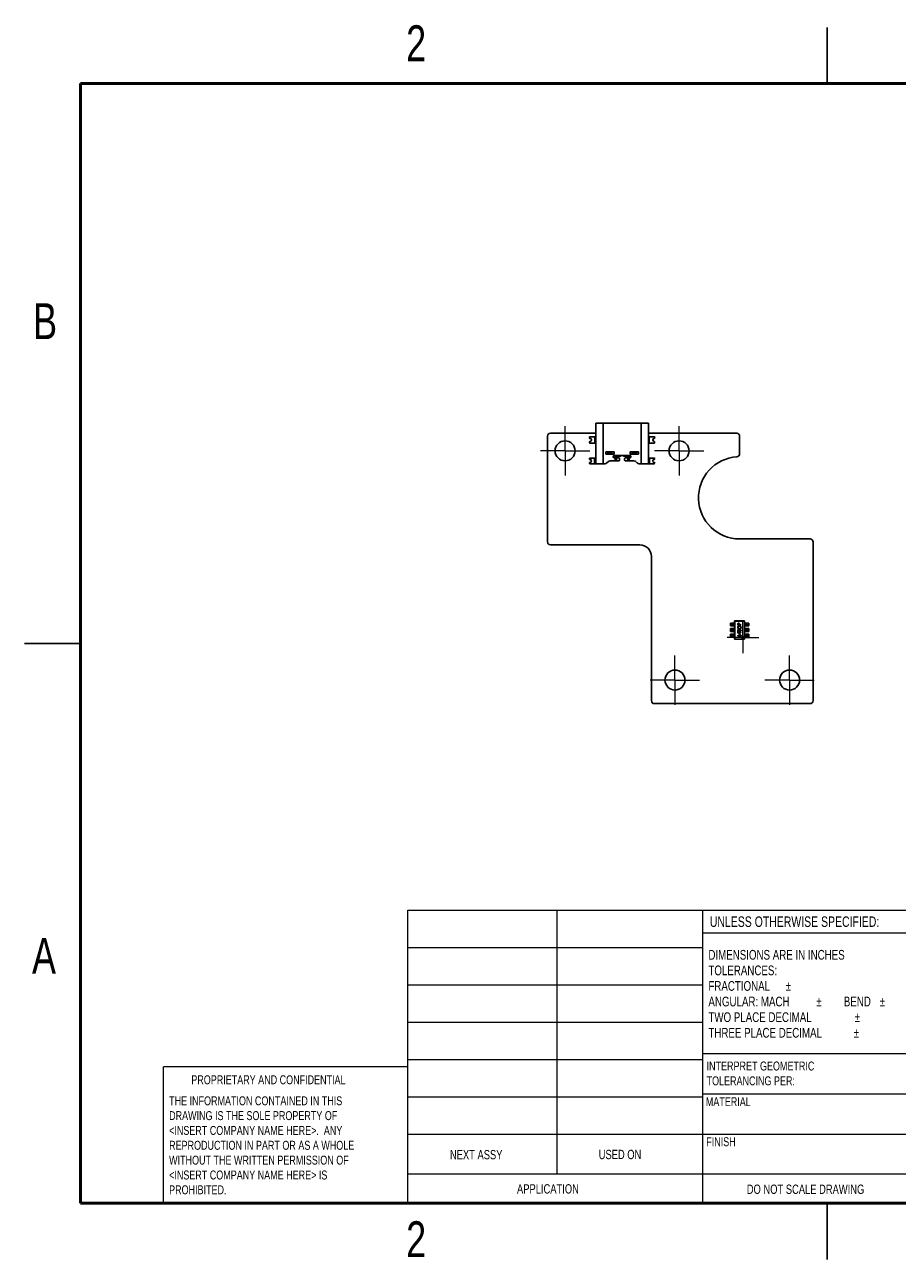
# Model space of a CAD drawing. Header units: millimetres. Extents: x 3 to 276, y 3 to 213.
# Tile 1 of 5: x 3 to 152, y 3 to 213. Entities that reach past the tile are written whole.
import ezdxf

# ---------------------------------------------------------------- set-up
doc = ezdxf.new("R2010")
doc.units = ezdxf.units.MM
doc.styles.add('SLDTEXTSTYLE0', font='TXT', dxfattribs={"width": 0.75})

# ---------------------------------------------------------------- blocks, each defined once
blk = doc.blocks.new('SW_NOTE_0')
at = {"color": 0, "linetype": 'Continuous', "lineweight": 0, "char_height": 1.524, "attachment_point": 1, "style": 'SLDTEXTSTYLE0'}
for s, insert in [('INTERPRET GEOMETRIC', (0, 1.96)), ('TOLERANCING PER:', (0, -0.56))]:
    blk.add_mtext(s, dxfattribs=dict(at, insert=insert))
blk = doc.blocks.new('SW_NOTE_0_1')
at = {"color": 0, "linetype": 'Continuous', "lineweight": 0, "char_height": 1.651, "attachment_point": 1, "style": 'SLDTEXTSTYLE0'}
for s, insert in [('DIMENSIONS ARE IN INCHES', (0, 2.13)), ('TOLERANCES:', (0, -0.52)), ('FRACTIONAL', (0, -3.17)), ('%%p', (13.15, -3.17)), ('ANGULAR: MACH', (0, -5.82)), ('%%p', (18.37, -5.82)), ('BEND', (23.04, -5.82)), ('%%p', (29.16, -5.82)), ('%%p', (24.88, -8.48)), ('TWO PLACE DECIMAL', (0, -8.48)), ('THREE PLACE DECIMAL', (0, -11.13)), ('%%p', (24.73, -11.13))]:
    blk.add_mtext(s, dxfattribs=dict(at, insert=insert))
blk = doc.blocks.new('SW_NOTE_0_2')
at = {"color": 0, "linetype": 'Continuous', "lineweight": 0, "char_height": 1.524, "attachment_point": 1, "style": 'SLDTEXTSTYLE0'}
for s, insert in [('THE INFORMATION CONTAINED IN THIS', (0, 1.96)), ('DRAWING IS THE SOLE PROPERTY OF', (0, -0.56)), ('<INSERT COMPANY NAME HERE>.  ANY', (0, -3.08)), ('REPRODUCTION IN PART OR AS A WHOLE', (0, -5.61)), ('WITHOUT THE WRITTEN PERMISSION OF', (0, -8.13)), ('<INSERT COMPANY NAME HERE> IS', (0, -10.66)), ('PROHIBITED.', (0, -13.18))]:
    blk.add_mtext(s, dxfattribs=dict(at, insert=insert))
blk = doc.blocks.new('SW_CENTERMARKSYMBOL_0')
at = {"color": 0, "linetype": 'Continuous', "lineweight": 18}
for p, q in [((0, 2.5), (0, 2.675)), ((0, 0), (0, 2.5)), ((-2.5, 0), (-2.675, 0)), ((0, 0), (-2.5, 0)), ((0, 0), (0, -2.5)), ((0, 0), (2.5, 0)), ((2.5, 0), (2.675, 0)), ((0, -2.5), (0, -2.675))]:
    blk.add_line(p, q, dxfattribs=at)
blk = doc.blocks.new('SW_CENTERMARKSYMBOL_1')
at = {"color": 0, "linetype": 'Continuous', "lineweight": 18}
for p, q in [((0, 2.5), (0, 4.2)), ((0, 0), (0, 2.5)), ((-2.5, 0), (-4.2, 0)), ((0, 0), (-2.5, 0)), ((0, 0), (0, -2.5)), ((0, 0), (2.5, 0)), ((2.5, 0), (4.2, 0)), ((0, -2.5), (0, -4.2))]:
    blk.add_line(p, q, dxfattribs=at)
blk = doc.blocks.new('SW_CENTERMARKSYMBOL_2')
at = {"color": 0, "linetype": 'Continuous', "lineweight": 18}
for p, q in [((0, 2.5), (0, 4.2)), ((0, 0), (0, 2.5)), ((-2.5, 0), (-4.2, 0)), ((0, 0), (-2.5, 0)), ((0, 0), (0, -2.5)), ((0, 0), (2.5, 0)), ((2.5, 0), (4.2, 0)), ((0, -2.5), (0, -4.2))]:
    blk.add_line(p, q, dxfattribs=at)
blk = doc.blocks.new('SW_CENTERMARKSYMBOL_3')
at = {"color": 0, "linetype": 'Continuous', "lineweight": 18}
for p, q in [((0, 2.5), (0, 4.2)), ((0, 0), (0, 2.5)), ((-2.5, 0), (-4.2, 0)), ((0, 0), (-2.5, 0)), ((0, 0), (0, -2.5)), ((0, 0), (2.5, 0)), ((2.5, 0), (4.2, 0)), ((0, -2.5), (0, -4.2))]:
    blk.add_line(p, q, dxfattribs=at)
blk = doc.blocks.new('SW_CENTERMARKSYMBOL_4')
at = {"color": 0, "linetype": 'Continuous', "lineweight": 18}
for p, q in [((0, 2.5), (0, 4.2)), ((0, 0), (0, 2.5)), ((-2.5, 0), (-4.2, 0)), ((0, 0), (-2.5, 0)), ((0, 0), (0, -2.5)), ((0, 0), (2.5, 0)), ((2.5, 0), (4.2, 0)), ((0, -2.5), (0, -4.2))]:
    blk.add_line(p, q, dxfattribs=at)

msp = doc.modelspace()

# ---------------------------------------------------------------- linework, layer by layer
at = {"color": 7, "linetype": 'Continuous', "lineweight": 25}
for p, q in [((139.7, 212.72), (139.7, 203.2)), ((139.7, 203.2), (139.7, 212.72)), ((100.36, 145.41), (100.36, 138.51)), ((100.36, 145.41), (101.61, 145.41)), ((101.61, 138.51), (101.61, 145.41)), ((101.61, 145.41), (108.05, 145.41)), ((108.05, 145.41), (108.05, 138.51)), ((109.3, 145.41), (108.05, 145.41)), ((109.3, 138.51), (109.3, 145.41)), ((92.13, 143.21), (92.13, 125.21)), ((100.36, 143.71), (92.63, 143.71)), ((99.26, 142.96), (99.26, 142.95)), ((99.41, 143.11), (100.21, 143.11)), ((100.21, 142.01), (100.21, 143.11)), ((100.21, 143.11), (100.36, 143.11)), ((124.33, 143.71), (109.3, 143.71)), ((109.3, 143.11), (109.45, 143.11)), ((109.45, 143.11), (109.45, 142.01)), ((109.45, 143.11), (110.25, 143.11)), ((110.4, 142.95), (110.4, 142.96)), ((124.83, 140.19), (124.83, 143.21)), ((99.26, 142.16), (99.26, 142.16)), ((99.41, 142.01), (100.21, 142.01)), ((100.36, 142.01), (100.21, 142.01)), ((109.3, 142.01), (109.45, 142.01)), ((109.45, 142.01), (110.25, 142.01)), ((110.4, 142.16), (110.4, 142.16)), ((99.26, 139.33), (99.26, 139.36)), ((99.26, 138.61), (99.26, 138.63)), ((99.36, 139.46), (100.16, 139.46)), ((100.16, 138.51), (100.16, 139.46)), ((100.16, 139.46), (100.36, 139.46)), ((102.04, 140.56), (102.04, 140.16)), ((103.46, 140.56), (102.04, 140.56)), ((102.04, 140.16), (103.46, 140.16)), ((102.47, 138.86), (102.26, 138.65)), ((102.4, 140.16), (102.4, 140.56)), ((102.54, 140.56), (102.54, 140.16)), ((102.68, 140.56), (102.68, 140.16)), ((102.82, 140.16), (102.82, 140.56)), ((103.65, 139.01), (102.82, 139.01)), ((102.96, 140.56), (102.96, 140.16)), ((103.11, 140.56), (103.11, 140.16)), ((103.36, 139.81), (104.08, 139.81)), ((103.46, 140.16), (103.46, 140.56)), ((106.13, 139.91), (103.53, 139.91)), ((103.53, 139.51), (103.65, 139.51)), ((103.65, 139.51), (103.65, 139.01)), ((103.88, 139.51), (103.65, 139.51)), ((103.65, 139.01), (103.88, 139.01)), ((103.88, 139.01), (103.88, 139.51)), ((104.26, 139.51), (103.88, 139.51)), ((103.88, 139.01), (104.26, 139.01)), ((104.08, 139.91), (104.08, 139.81)), ((104.08, 139.81), (104.08, 139.91)), ((104.08, 139.81), (104.37, 139.81)), ((104.08, 139.81), (104.08, 139.81)), ((104.37, 139.81), (104.6, 139.81)), ((105.06, 139.81), (105.29, 139.81)), ((105.29, 139.81), (105.59, 139.81)), ((105.79, 139.51), (105.4, 139.51)), ((105.4, 139.01), (105.79, 139.01)), ((105.59, 139.91), (105.59, 139.81)), ((105.59, 139.81), (106.3, 139.81)), ((105.79, 139.51), (105.79, 139.01)), ((106.02, 139.51), (105.79, 139.51)), ((105.79, 139.01), (106.02, 139.01)), ((106.02, 139.01), (106.02, 139.51)), ((106.02, 139.51), (106.13, 139.51)), ((106.84, 139.01), (106.02, 139.01)), ((106.2, 140.56), (106.2, 140.16)), ((107.62, 140.56), (106.2, 140.56)), ((106.2, 140.16), (107.62, 140.16)), ((106.56, 140.16), (106.56, 140.56)), ((106.7, 140.56), (106.7, 140.16)), ((106.84, 140.56), (106.84, 140.16)), ((106.98, 140.16), (106.98, 140.56)), ((107.12, 140.56), (107.12, 140.16)), ((107.41, 138.65), (107.2, 138.86)), ((107.27, 140.56), (107.27, 140.16)), ((107.62, 140.16), (107.62, 140.56)), ((109.3, 139.46), (109.5, 139.46)), ((109.5, 139.46), (109.5, 138.51)), ((109.5, 139.46), (110.3, 139.46)), ((110.4, 139.36), (110.4, 139.33)), ((110.4, 138.63), (110.4, 138.61)), ((100.16, 138.51), (99.36, 138.51)), ((100.36, 138.51), (100.16, 138.51)), ((100.36, 138.51), (101.61, 138.51)), ((101.9, 138.51), (101.61, 138.51)), ((108.05, 138.51), (107.76, 138.51)), ((108.05, 138.51), (109.3, 138.51)), ((109.5, 138.51), (109.3, 138.51)), ((110.3, 138.51), (109.5, 138.51)), ((92.63, 124.71), (107.83, 124.71)), ((136.83, 125.71), (124.83, 125.71)), ((137.33, 98.21), (137.33, 125.21)), ((109.83, 122.71), (109.83, 98.21)), ((123.28, 110.91), (123.28, 111.41)), ((123.5, 111.41), (123.28, 111.41)), ((123.5, 110.91), (123.5, 111.41)), ((123.6, 111.41), (123.5, 111.41)), ((123.6, 110.91), (123.6, 111.41)), ((123.64, 111.41), (123.6, 111.41)), ((123.64, 110.91), (123.64, 111.41)), ((123.74, 111.41), (123.64, 111.41)), ((123.74, 110.91), (123.74, 111.41)), ((123.98, 111.41), (123.74, 111.41)), ((124.02, 111.72), (123.98, 111.76)), ((123.98, 111.76), (123.98, 108.66)), ((125.68, 111.76), (123.98, 111.76)), ((123.98, 110.91), (123.98, 111.41)), ((124.02, 111.72), (124.02, 108.69)), ((125.65, 111.72), (124.02, 111.72)), ((125.65, 111.72), (125.68, 111.76)), ((125.65, 108.69), (125.65, 111.72)), ((125.68, 108.66), (125.68, 111.76)), ((125.68, 111.41), (125.68, 110.91)), ((125.68, 111.41), (125.93, 111.41)), ((125.93, 111.41), (125.93, 110.91)), ((125.93, 111.41), (126.02, 111.41)), ((126.02, 111.41), (126.02, 110.91)), ((126.02, 111.41), (126.06, 111.41)), ((126.06, 111.41), (126.06, 110.91)), ((126.06, 111.41), (126.16, 111.41)), ((126.16, 111.41), (126.16, 110.91)), ((126.16, 111.41), (126.38, 111.41)), ((126.38, 111.41), (126.38, 110.91)), ((123.5, 110.91), (123.28, 110.91)), ((123.28, 109.96), (123.28, 110.46)), ((123.5, 110.46), (123.28, 110.46)), ((123.5, 109.96), (123.28, 109.96)), ((123.28, 109.01), (123.28, 109.51)), ((123.5, 109.51), (123.28, 109.51)), ((123.6, 110.91), (123.5, 110.91)), ((123.5, 109.96), (123.5, 110.46)), ((123.6, 110.46), (123.5, 110.46)), ((123.6, 109.96), (123.5, 109.96)), ((123.5, 109.01), (123.5, 109.51)), ((123.6, 109.51), (123.5, 109.51)), ((123.64, 110.91), (123.6, 110.91)), ((123.6, 109.96), (123.6, 110.46)), ((123.64, 110.46), (123.6, 110.46)), ((123.64, 109.96), (123.6, 109.96)), ((123.6, 109.01), (123.6, 109.51)), ((123.64, 109.51), (123.6, 109.51)), ((123.74, 110.91), (123.64, 110.91)), ((123.64, 109.96), (123.64, 110.46)), ((123.74, 110.46), (123.64, 110.46)), ((123.74, 109.96), (123.64, 109.96)), ((123.64, 109.01), (123.64, 109.51)), ((123.74, 109.51), (123.64, 109.51)), ((123.98, 110.91), (123.74, 110.91)), ((123.74, 109.96), (123.74, 110.46)), ((123.98, 110.46), (123.74, 110.46)), ((123.98, 109.96), (123.74, 109.96)), ((123.74, 109.01), (123.74, 109.51)), ((123.98, 109.51), (123.74, 109.51)), ((123.98, 109.96), (123.98, 110.46)), ((123.98, 109.01), (123.98, 109.51)), ((124.51, 109.29), (124.54, 109.33)), ((124.75, 109.14), (124.51, 109.29)), ((124.52, 111.05), (124.52, 111.15)), ((125.05, 111.05), (124.52, 111.05)), ((124.52, 109.96), (124.58, 109.96)), ((124.52, 109.69), (124.52, 109.96)), ((124.58, 109.69), (124.52, 109.69)), ((124.54, 109.33), (124.75, 109.19)), ((124.58, 111.19), (124.58, 111.1)), ((124.58, 111.1), (124.75, 111.1)), ((124.58, 109.96), (124.58, 109.85)), ((124.58, 109.85), (125.05, 109.85)), ((125.05, 109.8), (124.58, 109.8)), ((124.58, 109.8), (124.58, 109.69)), ((124.6, 110.3), (124.63, 110.25)), ((124.75, 111.1), (124.76, 111.19)), ((124.81, 111.14), (124.81, 111.1)), ((124.81, 111.1), (125.05, 111.1)), ((124.82, 109.46), (124.82, 109.66)), ((124.82, 109.66), (124.88, 109.66)), ((124.88, 109.46), (124.82, 109.46)), ((124.88, 109.66), (124.88, 109.46)), ((124.95, 109.99), (124.92, 110.04)), ((125.05, 111.1), (125.05, 111.05)), ((125.05, 109.85), (125.05, 109.8)), ((125.68, 110.91), (125.93, 110.91)), ((125.68, 110.46), (125.68, 109.96)), ((125.68, 110.46), (125.93, 110.46)), ((125.68, 109.96), (125.93, 109.96)), ((125.68, 109.51), (125.68, 109.01)), ((125.68, 109.51), (125.93, 109.51)), ((125.93, 110.91), (126.02, 110.91)), ((125.93, 110.46), (125.93, 109.96)), ((125.93, 110.46), (126.02, 110.46)), ((125.93, 109.96), (126.02, 109.96)), ((125.93, 109.51), (125.93, 109.01)), ((125.93, 109.51), (126.02, 109.51)), ((126.02, 110.91), (126.06, 110.91)), ((126.02, 110.46), (126.02, 109.96)), ((126.02, 110.46), (126.06, 110.46)), ((126.02, 109.96), (126.06, 109.96)), ((126.02, 109.51), (126.02, 109.01)), ((126.02, 109.51), (126.06, 109.51)), ((126.06, 110.91), (126.16, 110.91)), ((126.06, 110.46), (126.06, 109.96)), ((126.06, 110.46), (126.16, 110.46)), ((126.06, 109.96), (126.16, 109.96)), ((126.06, 109.51), (126.06, 109.01)), ((126.06, 109.51), (126.16, 109.51)), ((126.16, 110.91), (126.38, 110.91)), ((126.16, 110.46), (126.16, 109.96)), ((126.16, 110.46), (126.38, 110.46)), ((126.16, 109.96), (126.38, 109.96)), ((126.16, 109.51), (126.16, 109.01)), ((126.16, 109.51), (126.38, 109.51)), ((126.38, 110.46), (126.38, 109.96)), ((126.38, 109.51), (126.38, 109.01)), ((3.17, 107.95), (12.7, 107.95)), ((12.7, 107.95), (3.17, 107.95)), ((123.5, 109.01), (123.28, 109.01)), ((123.6, 109.01), (123.5, 109.01)), ((123.64, 109.01), (123.6, 109.01)), ((123.74, 109.01), (123.64, 109.01)), ((123.98, 109.01), (123.74, 109.01)), ((124.02, 108.69), (123.98, 108.66)), ((123.98, 108.66), (125.68, 108.66)), ((124.02, 108.69), (125.65, 108.69)), ((125.65, 108.69), (125.68, 108.66)), ((125.68, 109.01), (125.93, 109.01)), ((125.93, 109.01), (126.02, 109.01)), ((126.02, 109.01), (126.06, 109.01)), ((126.06, 109.01), (126.16, 109.01)), ((126.16, 109.01), (126.38, 109.01)), ((110.33, 97.71), (136.83, 97.71)), ((139.7, 3.17), (139.7, 12.7)), ((139.7, 12.7), (139.7, 3.17))]:
    msp.add_line(p, q, dxfattribs=at)
at = {"color": 7, "linetype": 'Continuous', "lineweight": 50}
for p, q in [((12.7, 12.7), (12.7, 203.2)), ((12.7, 203.2), (266.7, 203.2)), ((266.7, 12.7), (12.7, 12.7))]:
    msp.add_line(p, q, dxfattribs=at)
at = {"color": 7, "linetype": 'Continuous', "lineweight": 18}
for p, q in [((68.35, 62.59), (266.7, 62.59)), ((68.35, 12.7), (68.35, 62.59)), ((93.7, 62.59), (93.7, 17.69)), ((118.57, 12.7), (118.57, 62.59)), ((153.55, 58.67), (118.57, 58.67)), ((68.35, 56.24), (118.57, 56.24)), ((68.35, 49.89), (118.57, 49.89)), ((68.35, 43.54), (118.57, 43.54)), ((118.57, 38.19), (153.66, 38.19)), ((26.77, 12.7), (26.77, 35.92)), ((68.35, 35.92), (26.77, 35.92)), ((68.35, 37.19), (118.57, 37.19)), ((68.35, 30.84), (118.57, 30.84)), ((118.57, 31.34), (153.66, 31.34)), ((68.35, 24.49), (118.57, 24.49)), ((118.57, 24.48), (153.55, 24.48)), ((68.35, 17.69), (153.55, 17.69))]:
    msp.add_line(p, q, dxfattribs=at)
at = {"color": 7, "linetype": 'Continuous', "lineweight": 25, "flags": 128}
for points in [[(104.26, 139.51), (104.33, 139.49), (104.38, 139.43), (104.41, 139.35), (104.43, 139.26), (104.41, 139.16), (104.38, 139.08), (104.33, 139.02), (104.26, 139.01)], [(105.4, 139.01), (105.34, 139.02), (105.28, 139.08), (105.25, 139.16), (105.24, 139.26), (105.25, 139.35), (105.28, 139.43), (105.34, 139.49), (105.4, 139.51)]]:
    msp.add_lwpolyline(points, dxfattribs=at)
at = {"color": 7, "linetype": 'Continuous', "lineweight": 25}
for centre, radius in [((95.13, 140.71), 1.7), ((114.53, 140.71), 1.7), ((125.4, 108.94), 0.175), ((113.83, 101.71), 1.7), ((133.33, 101.71), 1.7)]:
    msp.add_circle(centre, radius, dxfattribs=at)
for centre, radius, start, end in [((92.63, 143.21), 0.5, 90, 180), ((99.41, 142.96), 0.15, 90, 180), ((99.41, 142.95), 0.15, 180, 262.8192), ((110.25, 142.96), 0.15, 0, 90), ((110.25, 142.95), 0.15, 277.1808, 0), ((124.33, 143.21), 0.5, 0, 90), ((99.41, 142.16), 0.15, 97.1808, 180), ((99.41, 142.16), 0.15, 180, 270), ((99.36, 142.56), 0.25, 277.1808, 82.8192), ((110.3, 142.56), 0.25, 97.1808, 262.8192), ((110.25, 142.16), 0.15, 270, 0), ((110.25, 142.16), 0.15, 0, 82.8192), ((99.36, 139.36), 0.1, 90, 180), ((99.36, 139.33), 0.1, 180, 270), ((99.36, 138.63), 0.1, 90, 180), ((99.36, 138.98), 0.25, 270, 90), ((101.9, 139.01), 0.5, 270, 315), ((102.82, 138.51), 0.5, 90, 135), ((103.53, 139.71), 0.2, 90, 270), ((104.35, 139.92), 0.118, 282.7189, 352.7369), ((104.58, 139.92), 0.118, 282.7189, 352.7369), ((105.08, 139.92), 0.118, 187.2631, 257.2811), ((105.31, 139.92), 0.118, 187.2631, 257.2811), ((106.13, 139.71), 0.2, 270, 90), ((106.84, 138.51), 0.5, 45, 90), ((107.76, 139.01), 0.5, 225, 270), ((110.3, 138.98), 0.25, 90, 270), ((110.3, 139.36), 0.1, 0, 90), ((110.3, 139.33), 0.1, 270, 0), ((110.3, 138.63), 0.1, 0, 90), ((124.83, 132.71), 7, 93.8226, 270), ((124.33, 140.19), 0.5, 273.8226, 0), ((99.36, 138.61), 0.1, 180, 270), ((110.3, 138.61), 0.1, 270, 0), ((92.63, 125.21), 0.5, 180, 270), ((107.83, 122.71), 2, 0, 90), ((136.83, 125.21), 0.5, 0, 90), ((110.33, 98.21), 0.5, 180, 270), ((136.83, 98.21), 0.5, 270, 0)]:
    msp.add_arc(centre, radius, start, end, dxfattribs=at)
for points, knots in [([(124.53, 111.27), (124.53, 111.28), (124.53, 111.29), (124.54, 111.3), (124.54, 111.31), (124.55, 111.32), (124.55, 111.32), (124.56, 111.33), (124.57, 111.34), (124.58, 111.35), (124.59, 111.35), (124.6, 111.36), (124.61, 111.36), (124.62, 111.37), (124.63, 111.37), (124.64, 111.37), (124.65, 111.38), (124.66, 111.38), (124.67, 111.38)], [0, 0, 0, 0, 0.062481, 0.12349, 0.183411, 0.243153, 0.302127, 0.36171, 0.421842, 0.482932, 0.544552, 0.605681, 0.66768, 0.729984, 0.794551, 0.860346, 0.928907, 1, 1, 1, 1]), ([(124.67, 111.33), (124.66, 111.33), (124.65, 111.33), (124.64, 111.32), (124.63, 111.32), (124.62, 111.31), (124.61, 111.31), (124.6, 111.3), (124.59, 111.29), (124.59, 111.28), (124.58, 111.27), (124.58, 111.26), (124.58, 111.25), (124.58, 111.24), (124.58, 111.23), (124.58, 111.22), (124.58, 111.21), (124.58, 111.2), (124.58, 111.19)], [0, 0, 0, 0, 0.070044, 0.139238, 0.208197, 0.279173, 0.349987, 0.418354, 0.48761, 0.557411, 0.59533, 0.637964, 0.685913, 0.738185, 0.796103, 0.858517, 0.926658, 1, 1, 1, 1]), ([(124.67, 111.38), (124.67, 111.38), (124.68, 111.38), (124.69, 111.37), (124.7, 111.37), (124.71, 111.37), (124.72, 111.36), (124.73, 111.36), (124.74, 111.35), (124.75, 111.35), (124.76, 111.34), (124.77, 111.33), (124.78, 111.32), (124.78, 111.31), (124.79, 111.3), (124.79, 111.29), (124.8, 111.28), (124.8, 111.27), (124.8, 111.27)], [0, 0, 0, 0, 0.070119, 0.137192, 0.202016, 0.264631, 0.326117, 0.38601, 0.445812, 0.505298, 0.564633, 0.624283, 0.683902, 0.743953, 0.805388, 0.868388, 0.933084, 1, 1, 1, 1]), ([(124.76, 111.19), (124.76, 111.19), (124.76, 111.2), (124.75, 111.22), (124.75, 111.23), (124.75, 111.24), (124.75, 111.25), (124.75, 111.26), (124.75, 111.27), (124.75, 111.27), (124.74, 111.28), (124.73, 111.3), (124.72, 111.31), (124.71, 111.31), (124.7, 111.32), (124.69, 111.32), (124.68, 111.33), (124.67, 111.33), (124.67, 111.33)], [0, 0, 0, 0, 0.072538, 0.140034, 0.202496, 0.260575, 0.313228, 0.361583, 0.404878, 0.444127, 0.5164, 0.586507, 0.655085, 0.724384, 0.793974, 0.861638, 0.930111, 1, 1, 1, 1]), ([(124.51, 110.66), (124.51, 110.67), (124.51, 110.69), (124.51, 110.72), (124.52, 110.74), (124.53, 110.77), (124.54, 110.79), (124.55, 110.82), (124.57, 110.84), (124.59, 110.86), (124.61, 110.88), (124.63, 110.9), (124.66, 110.91), (124.68, 110.92), (124.7, 110.93), (124.73, 110.94), (124.76, 110.94), (124.78, 110.94), (124.79, 110.94)], [0, 0, 0, 0, 0.06657, 0.130749, 0.193413, 0.254989, 0.316114, 0.377262, 0.439401, 0.502971, 0.566525, 0.628231, 0.689091, 0.749345, 0.81017, 0.87161, 0.934869, 1, 1, 1, 1]), ([(124.79, 110.39), (124.78, 110.39), (124.77, 110.39), (124.75, 110.39), (124.73, 110.39), (124.72, 110.39), (124.7, 110.4), (124.68, 110.41), (124.67, 110.41), (124.65, 110.42), (124.63, 110.43), (124.62, 110.44), (124.6, 110.45), (124.59, 110.47), (124.58, 110.48), (124.57, 110.49), (124.56, 110.51), (124.55, 110.52), (124.54, 110.54), (124.53, 110.55), (124.52, 110.57), (124.52, 110.59), (124.51, 110.61), (124.51, 110.62), (124.51, 110.64), (124.51, 110.65), (124.51, 110.66)], [0, 0, 0, 0, 0.043209, 0.085873, 0.12812, 0.170152, 0.211918, 0.253753, 0.296006, 0.338443, 0.381015, 0.42282, 0.464089, 0.505126, 0.545975, 0.586985, 0.628339, 0.670084, 0.711992, 0.753039, 0.794049, 0.834886, 0.875498, 0.916547, 0.958004, 1, 1, 1, 1]), ([(124.51, 110.16), (124.51, 110.16), (124.51, 110.17), (124.51, 110.19), (124.52, 110.21), (124.53, 110.22), (124.53, 110.24), (124.54, 110.24), (124.55, 110.25), (124.56, 110.26), (124.57, 110.27), (124.58, 110.28), (124.59, 110.29), (124.6, 110.29), (124.6, 110.3)], [0, 0, 0, 0, 0.107233, 0.213252, 0.31883, 0.426794, 0.483646, 0.543604, 0.608308, 0.677127, 0.750686, 0.828713, 0.91219, 1, 1, 1, 1]), ([(124.63, 110.03), (124.63, 110.03), (124.62, 110.03), (124.6, 110.03), (124.59, 110.03), (124.57, 110.04), (124.56, 110.05), (124.54, 110.06), (124.53, 110.08), (124.53, 110.09), (124.52, 110.11), (124.51, 110.12), (124.51, 110.14), (124.51, 110.15), (124.51, 110.16)], [0, 0, 0, 0, 0.083785, 0.16578, 0.24628, 0.327461, 0.408797, 0.489715, 0.571376, 0.655523, 0.741019, 0.826547, 0.911989, 1, 1, 1, 1]), ([(124.52, 111.15), (124.52, 111.16), (124.52, 111.17), (124.52, 111.19), (124.52, 111.21), (124.53, 111.23), (124.53, 111.24), (124.53, 111.25), (124.53, 111.27), (124.53, 111.27), (124.53, 111.27)], [0, 0, 0, 0, 0.176956, 0.339055, 0.486318, 0.618781, 0.735619, 0.838742, 0.926457, 1, 1, 1, 1]), ([(124.79, 110.89), (124.78, 110.89), (124.77, 110.89), (124.76, 110.89), (124.74, 110.89), (124.73, 110.89), (124.71, 110.88), (124.7, 110.88), (124.69, 110.87), (124.67, 110.86), (124.66, 110.86), (124.65, 110.85), (124.64, 110.84), (124.63, 110.83), (124.62, 110.82), (124.61, 110.8), (124.6, 110.79), (124.59, 110.78), (124.59, 110.77), (124.58, 110.75), (124.58, 110.74), (124.57, 110.72), (124.57, 110.71), (124.57, 110.69), (124.56, 110.68), (124.56, 110.67), (124.56, 110.66)], [0, 0, 0, 0, 0.042915, 0.08513, 0.126473, 0.167453, 0.207976, 0.248249, 0.28875, 0.32967, 0.370537, 0.411129, 0.451819, 0.492406, 0.533486, 0.575263, 0.617441, 0.660672, 0.70394, 0.746868, 0.789079, 0.831104, 0.873238, 0.915166, 0.957381, 1, 1, 1, 1]), ([(124.56, 110.66), (124.56, 110.66), (124.56, 110.65), (124.57, 110.63), (124.57, 110.62), (124.57, 110.6), (124.58, 110.59), (124.58, 110.58), (124.59, 110.56), (124.59, 110.55), (124.6, 110.53), (124.61, 110.52), (124.62, 110.51), (124.63, 110.5), (124.64, 110.49), (124.65, 110.48), (124.66, 110.47), (124.68, 110.46), (124.69, 110.46), (124.7, 110.45), (124.72, 110.44), (124.73, 110.44), (124.74, 110.44), (124.76, 110.43), (124.77, 110.43), (124.78, 110.43), (124.79, 110.43)], [0, 0, 0, 0, 0.042023, 0.083645, 0.124984, 0.166247, 0.207702, 0.249631, 0.291742, 0.334743, 0.37746, 0.419556, 0.461044, 0.502096, 0.542891, 0.583801, 0.624864, 0.666225, 0.707399, 0.748557, 0.789655, 0.83074, 0.87207, 0.913993, 0.956498, 1, 1, 1, 1]), ([(124.63, 110.25), (124.63, 110.25), (124.62, 110.25), (124.61, 110.24), (124.6, 110.23), (124.6, 110.22), (124.59, 110.22), (124.59, 110.21), (124.58, 110.21), (124.58, 110.2), (124.57, 110.19), (124.57, 110.18), (124.56, 110.16), (124.56, 110.16), (124.56, 110.15)], [0, 0, 0, 0, 0.098469, 0.189629, 0.274184, 0.352183, 0.423199, 0.488551, 0.548473, 0.60144, 0.701198, 0.799592, 0.898545, 1, 1, 1, 1]), ([(124.56, 110.15), (124.56, 110.15), (124.56, 110.13), (124.57, 110.12), (124.57, 110.11), (124.58, 110.09), (124.59, 110.09), (124.6, 110.08), (124.62, 110.07), (124.63, 110.07), (124.63, 110.07)], [0, 0, 0, 0, 0.143073, 0.275903, 0.402371, 0.528414, 0.650356, 0.765895, 0.880774, 1, 1, 1, 1]), ([(124.63, 110.07), (124.63, 110.07), (124.64, 110.07), (124.65, 110.08), (124.66, 110.08), (124.66, 110.08), (124.67, 110.09), (124.68, 110.09), (124.69, 110.1), (124.7, 110.11), (124.7, 110.11)], [0, 0, 0, 0, 0.107285, 0.214746, 0.322939, 0.434116, 0.553412, 0.686073, 0.834256, 1, 1, 1, 1]), ([(124.71, 110.06), (124.71, 110.05), (124.7, 110.05), (124.7, 110.04), (124.69, 110.04), (124.68, 110.03), (124.67, 110.03), (124.65, 110.03), (124.64, 110.03), (124.64, 110.03), (124.63, 110.03)], [0, 0, 0, 0, 0.1335068, 0.262559, 0.3882644, 0.5126674, 0.6337223, 0.7553939, 0.8775529, 1, 1, 1, 1]), ([(124.7, 110.11), (124.7, 110.11), (124.7, 110.11), (124.71, 110.12), (124.71, 110.12), (124.72, 110.13), (124.73, 110.14), (124.73, 110.15), (124.74, 110.17), (124.75, 110.17), (124.75, 110.18)], [0, 0, 0, 0, 0.052594, 0.124952, 0.218094, 0.333502, 0.468789, 0.624938, 0.801683, 1, 1, 1, 1]), ([(124.79, 110.14), (124.78, 110.14), (124.77, 110.13), (124.76, 110.11), (124.75, 110.1), (124.74, 110.09), (124.73, 110.08), (124.73, 110.07), (124.72, 110.06), (124.72, 110.06), (124.71, 110.06)], [0, 0, 0, 0, 0.1815353, 0.3470817, 0.4955678, 0.6283573, 0.7455197, 0.8458308, 0.9307818, 1, 1, 1, 1]), ([(124.75, 110.18), (124.76, 110.19), (124.76, 110.2), (124.78, 110.21), (124.79, 110.23), (124.8, 110.24), (124.81, 110.25), (124.82, 110.26), (124.83, 110.27), (124.85, 110.28), (124.86, 110.29), (124.88, 110.3), (124.9, 110.3), (124.92, 110.3), (124.92, 110.3)], [0, 0, 0, 0, 0.096972, 0.187773, 0.272396, 0.351321, 0.424335, 0.491909, 0.554233, 0.611268, 0.716348, 0.81454, 0.908495, 1, 1, 1, 1]), ([(124.75, 109.24), (124.75, 109.25), (124.75, 109.26), (124.75, 109.28), (124.75, 109.29), (124.76, 109.31), (124.76, 109.32), (124.77, 109.33), (124.78, 109.34), (124.79, 109.36), (124.8, 109.37), (124.82, 109.38), (124.83, 109.38), (124.84, 109.39), (124.86, 109.4), (124.87, 109.4), (124.89, 109.4), (124.9, 109.4), (124.9, 109.4)], [0, 0, 0, 0, 0.065231, 0.128405, 0.190067, 0.250943, 0.311546, 0.372863, 0.435024, 0.499072, 0.563091, 0.62551, 0.68668, 0.747283, 0.808563, 0.870742, 0.934341, 1, 1, 1, 1]), ([(124.75, 109.19), (124.75, 109.2), (124.75, 109.22), (124.75, 109.24), (124.75, 109.24)], [0, 0, 0, 0, 0.512659, 1, 1, 1, 1]), ([(124.79, 110.94), (124.8, 110.94), (124.82, 110.94), (124.84, 110.94), (124.87, 110.93), (124.9, 110.92), (124.92, 110.91), (124.94, 110.9), (124.96, 110.88), (124.99, 110.86), (125, 110.84), (125.02, 110.82), (125.03, 110.8), (125.05, 110.77), (125.06, 110.75), (125.06, 110.72), (125.07, 110.69), (125.07, 110.67), (125.07, 110.66)], [0, 0, 0, 0, 0.0652265, 0.128569, 0.1903204, 0.251378, 0.3123875, 0.3737887, 0.4364312, 0.5005668, 0.5646868, 0.6271355, 0.6884554, 0.7492457, 0.8101552, 0.8716709, 0.9347735, 1, 1, 1, 1]), ([(125.01, 110.66), (125.01, 110.67), (125.01, 110.68), (125.01, 110.69), (125.01, 110.71), (125, 110.72), (125, 110.74), (125, 110.75), (124.99, 110.77), (124.98, 110.78), (124.97, 110.79), (124.97, 110.81), (124.96, 110.82), (124.95, 110.83), (124.94, 110.84), (124.93, 110.85), (124.91, 110.86), (124.9, 110.86), (124.89, 110.87), (124.88, 110.88), (124.86, 110.88), (124.85, 110.89), (124.83, 110.89), (124.82, 110.89), (124.8, 110.89), (124.79, 110.89), (124.79, 110.89)], [0, 0, 0, 0, 0.043633, 0.086538, 0.129177, 0.171436, 0.213416, 0.255266, 0.297369, 0.339941, 0.382347, 0.423953, 0.464871, 0.505572, 0.546003, 0.586568, 0.627065, 0.668271, 0.709549, 0.750428, 0.791096, 0.832027, 0.873136, 0.914611, 0.956956, 1, 1, 1, 1]), ([(124.79, 110.43), (124.8, 110.43), (124.81, 110.43), (124.83, 110.44), (124.86, 110.44), (124.88, 110.45), (124.9, 110.46), (124.91, 110.47), (124.93, 110.48), (124.95, 110.5), (124.96, 110.52), (124.98, 110.54), (124.99, 110.55), (125, 110.57), (125, 110.6), (125.01, 110.62), (125.01, 110.64), (125.01, 110.65), (125.01, 110.66)], [0, 0, 0, 0, 0.064504, 0.126899, 0.187747, 0.24815, 0.308586, 0.369583, 0.431827, 0.49618, 0.560668, 0.623504, 0.68526, 0.746537, 0.808327, 0.870486, 0.934317, 1, 1, 1, 1]), ([(125.07, 110.66), (125.07, 110.65), (125.07, 110.64), (125.06, 110.61), (125.06, 110.58), (125.05, 110.56), (125.03, 110.53), (125.02, 110.51), (125, 110.49), (124.99, 110.47), (124.97, 110.45), (124.94, 110.43), (124.92, 110.42), (124.9, 110.41), (124.87, 110.4), (124.85, 110.39), (124.82, 110.39), (124.8, 110.39), (124.79, 110.39)], [0, 0, 0, 0, 0.065819, 0.129747, 0.192072, 0.253459, 0.31457, 0.37628, 0.439026, 0.503267, 0.567493, 0.629705, 0.691, 0.751452, 0.812004, 0.87315, 0.935635, 1, 1, 1, 1]), ([(124.87, 110.24), (124.87, 110.24), (124.86, 110.23), (124.85, 110.22), (124.84, 110.21), (124.83, 110.2), (124.82, 110.19), (124.81, 110.17), (124.8, 110.16), (124.79, 110.15), (124.79, 110.14)], [0, 0, 0, 0, 0.090279, 0.18953, 0.299198, 0.418926, 0.548376, 0.688136, 0.839084, 1, 1, 1, 1]), ([(124.8, 111.27), (124.8, 111.27), (124.8, 111.26), (124.8, 111.25), (124.81, 111.23), (124.81, 111.22), (124.81, 111.2), (124.81, 111.18), (124.81, 111.16), (124.81, 111.14), (124.81, 111.14)], [0, 0, 0, 0, 0.075173, 0.164746, 0.268017, 0.385912, 0.517789, 0.663691, 0.824413, 1, 1, 1, 1]), ([(124.91, 109.35), (124.9, 109.35), (124.9, 109.35), (124.89, 109.35), (124.88, 109.35), (124.87, 109.35), (124.86, 109.34), (124.85, 109.33), (124.84, 109.33), (124.83, 109.32), (124.82, 109.31), (124.82, 109.3), (124.81, 109.29), (124.81, 109.28), (124.81, 109.27), (124.8, 109.26), (124.8, 109.25), (124.8, 109.24), (124.8, 109.23)], [0, 0, 0, 0, 0.061138, 0.119994, 0.178225, 0.236256, 0.294929, 0.354716, 0.41673, 0.480664, 0.545832, 0.609758, 0.672971, 0.736017, 0.799839, 0.864775, 0.931088, 1, 1, 1, 1]), ([(124.8, 109.23), (124.8, 109.23), (124.8, 109.22), (124.8, 109.21), (124.81, 109.2), (124.81, 109.19), (124.81, 109.18), (124.82, 109.17), (124.82, 109.16), (124.83, 109.15), (124.84, 109.15), (124.85, 109.14), (124.86, 109.14), (124.87, 109.13), (124.88, 109.13), (124.89, 109.13), (124.9, 109.12), (124.9, 109.12), (124.91, 109.12)], [0, 0, 0, 0, 0.0705993, 0.1379009, 0.2031962, 0.2667897, 0.3291064, 0.3906535, 0.4526531, 0.515748, 0.5779263, 0.63893, 0.6983507, 0.757296, 0.8163938, 0.8762669, 0.9368171, 1, 1, 1, 1]), ([(124.92, 110.26), (124.92, 110.26), (124.91, 110.26), (124.9, 110.25), (124.88, 110.25), (124.87, 110.24), (124.87, 110.24)], [0, 0, 0, 0, 0.234723, 0.477158, 0.728556, 1, 1, 1, 1]), ([(124.9, 109.4), (124.91, 109.4), (124.93, 109.4), (124.95, 109.4), (124.97, 109.39), (124.99, 109.38), (125, 109.37), (125.02, 109.36), (125.03, 109.34), (125.04, 109.32), (125.05, 109.3), (125.06, 109.28), (125.07, 109.26), (125.07, 109.24), (125.07, 109.24)], [0, 0, 0, 0, 0.085948, 0.169125, 0.250399, 0.33229, 0.413364, 0.494172, 0.576022, 0.660757, 0.745783, 0.830044, 0.914028, 1, 1, 1, 1]), ([(125.07, 109.24), (125.07, 109.23), (125.07, 109.22), (125.06, 109.19), (125.05, 109.17), (125.05, 109.16), (125.03, 109.14), (125.02, 109.12), (125, 109.11), (124.99, 109.1), (124.97, 109.09), (124.95, 109.08), (124.93, 109.08), (124.91, 109.08), (124.9, 109.08)], [0, 0, 0, 0, 0.084335, 0.167052, 0.249566, 0.33274, 0.415915, 0.497828, 0.580373, 0.6646, 0.749467, 0.83251, 0.915639, 1, 1, 1, 1]), ([(125.01, 109.24), (125.01, 109.24), (125.01, 109.25), (125.01, 109.26), (125.01, 109.27), (125, 109.28), (125, 109.29), (124.99, 109.3), (124.99, 109.31), (124.98, 109.32), (124.97, 109.33), (124.97, 109.34), (124.96, 109.34), (124.95, 109.35), (124.94, 109.35), (124.93, 109.35), (124.92, 109.35), (124.91, 109.35), (124.91, 109.35)], [0, 0, 0, 0, 0.067962, 0.133283, 0.197835, 0.260892, 0.323377, 0.38635, 0.449638, 0.514795, 0.57924, 0.641814, 0.701359, 0.760727, 0.819222, 0.878716, 0.938147, 1, 1, 1, 1]), ([(124.91, 109.12), (124.91, 109.12), (124.92, 109.12), (124.93, 109.13), (124.94, 109.13), (124.95, 109.13), (124.96, 109.14), (124.97, 109.14), (124.97, 109.15), (124.98, 109.16), (124.99, 109.17), (124.99, 109.17), (125, 109.18), (125, 109.19), (125.01, 109.2), (125.01, 109.22), (125.01, 109.23), (125.01, 109.23), (125.01, 109.24)], [0, 0, 0, 0, 0.061842, 0.121262, 0.180746, 0.239231, 0.298308, 0.358183, 0.420359, 0.484792, 0.549938, 0.613718, 0.676681, 0.739154, 0.8022, 0.86674, 0.93205, 1, 1, 1, 1]), ([(124.92, 110.3), (124.93, 110.3), (124.94, 110.3), (124.95, 110.3), (124.96, 110.3), (124.98, 110.29), (124.99, 110.29), (125, 110.28), (125.01, 110.27), (125.02, 110.26), (125.03, 110.25), (125.04, 110.24), (125.05, 110.22), (125.06, 110.21), (125.06, 110.2), (125.06, 110.18), (125.07, 110.17), (125.07, 110.16), (125.07, 110.15)], [0, 0, 0, 0, 0.061484, 0.121775, 0.18092, 0.240256, 0.300114, 0.361146, 0.423501, 0.488669, 0.553954, 0.617581, 0.680238, 0.742187, 0.804663, 0.868259, 0.93302, 1, 1, 1, 1]), ([(125.01, 110.15), (125.01, 110.16), (125.01, 110.17), (125.01, 110.18), (125.01, 110.19), (125, 110.21), (124.99, 110.22), (124.99, 110.23), (124.98, 110.24), (124.97, 110.24), (124.96, 110.25), (124.95, 110.25), (124.93, 110.26), (124.93, 110.26), (124.92, 110.26)], [0, 0, 0, 0, 0.0912636, 0.1809303, 0.2700882, 0.3601561, 0.4483425, 0.5326658, 0.6138337, 0.6939815, 0.772716, 0.8493352, 0.9239673, 1, 1, 1, 1]), ([(124.92, 110.04), (124.93, 110.04), (124.94, 110.05), (124.96, 110.06), (124.98, 110.08), (124.99, 110.09), (125, 110.11), (125.01, 110.12), (125.01, 110.14), (125.01, 110.15), (125.01, 110.15)], [0, 0, 0, 0, 0.159004, 0.304646, 0.438547, 0.562322, 0.677433, 0.786897, 0.893611, 1, 1, 1, 1]), ([(125.07, 110.15), (125.07, 110.15), (125.07, 110.14), (125.06, 110.13), (125.06, 110.12), (125.06, 110.11), (125.06, 110.1), (125.05, 110.08), (125.05, 110.07), (125.04, 110.06), (125.03, 110.05), (125.02, 110.05), (125.01, 110.04), (125, 110.03), (124.99, 110.02), (124.98, 110.01), (124.97, 110), (124.96, 109.99), (124.95, 109.99)], [0, 0, 0, 0, 0.057208, 0.113696, 0.169178, 0.224159, 0.27872, 0.333794, 0.389241, 0.445822, 0.503704, 0.564294, 0.627975, 0.695038, 0.765373, 0.839611, 0.917538, 1, 1, 1, 1]), ([(124.9, 109.08), (124.9, 109.08), (124.89, 109.08), (124.87, 109.08), (124.85, 109.08), (124.84, 109.09), (124.83, 109.09), (124.82, 109.1), (124.81, 109.1), (124.8, 109.11), (124.79, 109.11), (124.78, 109.12), (124.76, 109.13), (124.76, 109.13), (124.75, 109.14)], [0, 0, 0, 0, 0.097818, 0.199726, 0.305276, 0.415811, 0.474472, 0.537274, 0.603657, 0.674299, 0.749834, 0.828598, 0.912378, 1, 1, 1, 1])]:
    msp.add_open_spline(points, degree=3, knots=knots, dxfattribs=at)

# ---------------------------------------------------------------- block references
at = {"color": 7, "linetype": 'Continuous', "lineweight": 0}
for name, p in [('SW_CENTERMARKSYMBOL_4', (95.13, 140.71)), ('SW_CENTERMARKSYMBOL_3', (114.53, 140.71)), ('SW_CENTERMARKSYMBOL_0', (125.4, 108.94)), ('SW_CENTERMARKSYMBOL_2', (113.83, 101.71)), ('SW_CENTERMARKSYMBOL_1', (133.33, 101.71)), ('SW_NOTE_0_1', (119.52, 53.67)), ('SW_NOTE_0', (119.21, 34.86)), ('SW_NOTE_0_2', (27.75, 28.94))]:
    msp.add_blockref(name, p, dxfattribs=at)

# ---------------------------------------------------------------- texts
at = {"color": 7, "linetype": 'Continuous', "lineweight": 0, "style": 'SLDTEXTSTYLE0'}
for s, insert, char_height, attachment_point in [('2', (69.79, 213.09), 6.1, 2), ('B', (6.65, 165.81), 6.1, 2), ('UNLESS OTHERWISE SPECIFIED:', (119.76, 61.5), 1.778, 1), ('A', (6.46, 57.86), 6.1, 2), ('PROPRIETARY AND CONFIDENTIAL', (31.53, 34.48), 1.524, 1), ('MATERIAL', (119.08, 30.75), 1.524, 1), ('FINISH', (119.15, 23.94), 1.524, 1), ('NEXT ASSY', (75.54, 21.77), 1.587, 1), ('USED ON', (100.85, 21.8), 1.587, 1), ('APPLICATION', (86.95, 15.95), 1.5875, 1), ('DO NOT SCALE DRAWING', (136.05, 15.89), 1.5875, 2), ('2', (69.79, 9.64), 6.1, 2)]:
    msp.add_mtext(s, dxfattribs=dict(at, insert=insert, char_height=char_height, attachment_point=attachment_point))

doc.saveas('drawing.dxf')
